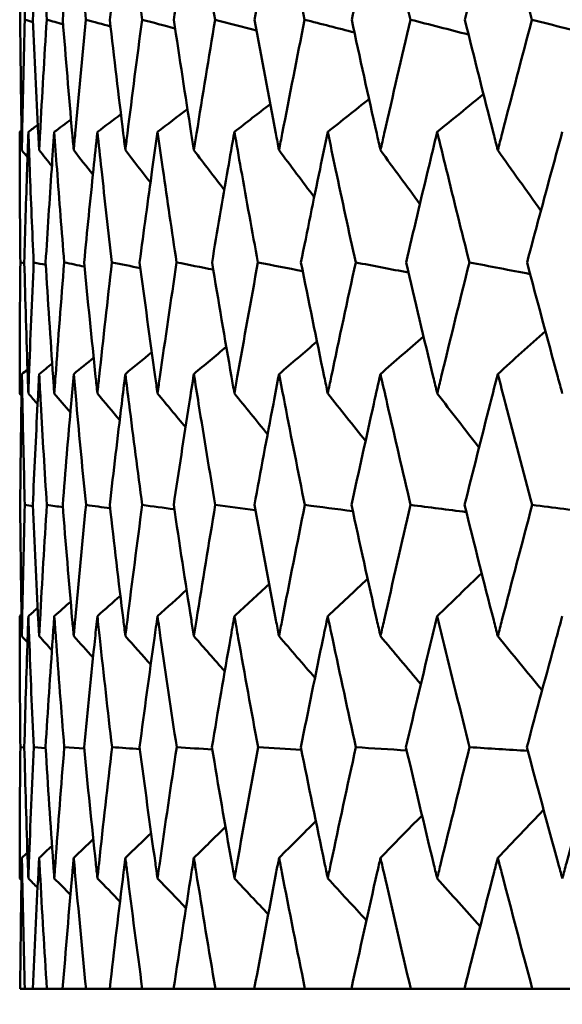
# Model space of a CAD drawing. Header units: millimetres. Extents: x 113 to 2969, y 62 to 2427.
# Tile 199 of 256: x 1571.69 to 1574.17, y 144.26 to 148.75. Entities that reach past the tile are written whole.
import ezdxf

# ---------------------------------------------------------------- set-up
doc = ezdxf.new("R2010")
doc.units = ezdxf.units.MM
doc.header["$LTSCALE"] = 12
doc.layers.add('Widoczne (ISO)', color=7, linetype='Continuous', lineweight=50)

msp = doc.modelspace()

# ---------------------------------------------------------------- linework, layer by layer
at = {"layer": 'Widoczne (ISO)'}
for p, q in [((1571.7155, 147.6403), (1571.6972, 147.6442)), ((1571.7542, 146.5323), (1571.7177, 146.5374)), ((1571.7153, 145.431), (1571.6972, 145.4323)), ((1571.8124, 145.4285), (1571.7581, 145.4323)), ((1571.9882, 145.4261), (1571.8976, 145.4323)), ((1571.6964, 144.3297), (1571.7178, 144.3297)), ((1571.7539, 144.3297), (1571.7178, 144.3297)), ((1571.7539, 144.3297), (1571.818, 144.3297)), ((1571.8901, 144.3297), (1571.818, 144.3297)), ((1571.8901, 144.3297), (1571.9967, 144.3297)), ((1572.1045, 144.3297), (1571.9967, 144.3297)), ((1572.1045, 144.3297), (1572.2532, 144.3297)), ((1572.3961, 144.3297), (1572.2532, 144.3297)), ((1572.3961, 144.3297), (1572.5863, 144.3297)), ((1572.764, 144.3297), (1572.5863, 144.3297)), ((1572.764, 144.3297), (1572.9949, 144.3297)), ((1573.2065, 144.3297), (1572.9949, 144.3297)), ((1573.2065, 144.3297), (1573.4772, 144.3297)), ((1573.722, 144.3297), (1573.4772, 144.3297)), ((1573.722, 144.3297), (1574.0315, 144.3297)), ((1574.3085, 144.3297), (1574.0315, 144.3297))]:
    msp.add_line(p, q, dxfattribs=at)
msp.add_circle((1591.6943, 112.3297), 50, dxfattribs=at)
for points, knots in [([(1571.7042, 149.3439), (1571.703, 149.2763), (1571.7019, 149.2086), (1571.699, 149.0112), (1571.6975, 148.8815), (1571.6964, 148.7518)], [0.03825175, 0.03825175, 0.03825175, 0.03825175, 0.06160817, 0.06160817, 0.10638617, 0.10638617, 0.10638617, 0.10638617]), ([(1571.7176, 148.7518), (1571.714, 148.8815), (1571.7109, 149.0112), (1571.7067, 149.2086), (1571.7054, 149.2763), (1571.7042, 149.3439)], [0.01681985, 0.01681985, 0.01681985, 0.01681985, 0.06159108, 0.06159108, 0.08495433, 0.08495433, 0.08495433, 0.08495433]), ([(1571.7831, 149.3439), (1571.7794, 149.2763), (1571.7759, 149.2086), (1571.766, 149.0112), (1571.7599, 148.8815), (1571.7542, 148.7518)], [0.03825175, 0.03825175, 0.03825175, 0.03825175, 0.06160817, 0.06160817, 0.10638617, 0.10638617, 0.10638617, 0.10638617]), ([(1571.8176, 148.7518), (1571.8094, 148.8815), (1571.8017, 149.0112), (1571.7904, 149.2086), (1571.7867, 149.2763), (1571.7831, 149.3439)], [0.01681985, 0.01681985, 0.01681985, 0.01681985, 0.06159108, 0.06159108, 0.08495433, 0.08495433, 0.08495433, 0.08495433]), ([(1571.9405, 149.3439), (1571.9345, 149.2763), (1571.9286, 149.2086), (1571.9117, 149.0112), (1571.9009, 148.8815), (1571.8906, 148.7518)], [0.03825175, 0.03825175, 0.03825175, 0.03825175, 0.06160817, 0.06160817, 0.10638617, 0.10638617, 0.10638617, 0.10638617]), ([(1571.9961, 148.7518), (1571.9833, 148.8815), (1571.9709, 149.0112), (1571.9527, 149.2086), (1571.9466, 149.2763), (1571.9405, 149.3439)], [0.01681985, 0.01681985, 0.01681985, 0.01681985, 0.06159108, 0.06159108, 0.08495433, 0.08495433, 0.08495433, 0.08495433]), ([(1572.176, 149.3439), (1572.1676, 149.2763), (1572.1593, 149.2086), (1572.1354, 149.0112), (1572.1201, 148.8815), (1572.1052, 148.7518)], [0.03825175, 0.03825175, 0.03825175, 0.03825175, 0.06160817, 0.06160817, 0.10638617, 0.10638617, 0.10638617, 0.10638617]), ([(1572.2523, 148.7518), (1572.235, 148.8815), (1572.218, 149.0112), (1572.1929, 149.2086), (1572.1844, 149.2763), (1572.176, 149.3439)], [0.01681985, 0.01681985, 0.01681985, 0.01681985, 0.06159108, 0.06159108, 0.08495433, 0.08495433, 0.08495433, 0.08495433]), ([(1572.4884, 149.3439), (1572.4777, 149.2763), (1572.467, 149.2086), (1572.4363, 149.0112), (1572.4165, 148.8815), (1572.3971, 148.7518)], [0.03825175, 0.03825175, 0.03825175, 0.03825175, 0.06160817, 0.06160817, 0.10638617, 0.10638617, 0.10638617, 0.10638617]), ([(1572.5852, 148.7518), (1572.5634, 148.8815), (1572.542, 149.0112), (1572.51, 149.2086), (1572.4992, 149.2763), (1572.4884, 149.3439)], [0.01681985, 0.01681985, 0.01681985, 0.01681985, 0.06159108, 0.06159108, 0.08495433, 0.08495433, 0.08495433, 0.08495433]), ([(1572.8767, 149.3439), (1572.8636, 149.2763), (1572.8507, 149.2086), (1572.8133, 149.0112), (1572.789, 148.8815), (1572.7652, 148.7518)], [0.03825175, 0.03825175, 0.03825175, 0.03825175, 0.06160817, 0.06160817, 0.10638617, 0.10638617, 0.10638617, 0.10638617]), ([(1572.9935, 148.7518), (1572.9674, 148.8815), (1572.9416, 149.0112), (1572.9029, 149.2086), (1572.8897, 149.2763), (1572.8767, 149.3439)], [0.01681985, 0.01681985, 0.01681985, 0.01681985, 0.06159108, 0.06159108, 0.08495433, 0.08495433, 0.08495433, 0.08495433]), ([(1573.3392, 149.3439), (1573.3239, 149.2763), (1573.3087, 149.2086), (1573.2647, 149.0112), (1573.2361, 148.8815), (1573.208, 148.7518)], [0.03825175, 0.03825175, 0.03825175, 0.03825175, 0.06160817, 0.06160817, 0.10638617, 0.10638617, 0.10638617, 0.10638617]), ([(1573.4757, 148.7518), (1573.4452, 148.8815), (1573.4151, 149.0112), (1573.3699, 149.2086), (1573.3545, 149.2763), (1573.3392, 149.3439)], [0.01681985, 0.01681985, 0.01681985, 0.01681985, 0.06159108, 0.06159108, 0.08495433, 0.08495433, 0.08495433, 0.08495433]), ([(1573.8742, 149.3439), (1573.8567, 149.2763), (1573.8393, 149.2086), (1573.7889, 149.0112), (1573.7561, 148.8815), (1573.7237, 148.7518)], [0.03825175, 0.03825175, 0.03825175, 0.03825175, 0.06160817, 0.06160817, 0.10638617, 0.10638617, 0.10638617, 0.10638617]), ([(1574.0297, 148.7518), (1573.9951, 148.8815), (1573.9608, 149.0112), (1573.9093, 149.2086), (1573.8917, 149.2763), (1573.8742, 149.3439)], [0.01681985, 0.01681985, 0.01681985, 0.01681985, 0.06159108, 0.06159108, 0.08495433, 0.08495433, 0.08495433, 0.08495433]), ([(1571.6964, 148.7518), (1571.6979, 148.5788), (1571.7, 148.4057), (1571.7033, 148.2071), (1571.7037, 148.1816), (1571.7042, 148.156)], [0.02053386, 0.02053386, 0.02053386, 0.02053386, 0.08016461, 0.08016461, 0.08898694, 0.08898694, 0.08898694, 0.08898694]), ([(1571.7042, 148.156), (1571.7046, 148.1815), (1571.7051, 148.207), (1571.7089, 148.4056), (1571.7129, 148.5787), (1571.7176, 148.7518)], [0.07138254, 0.07138254, 0.07138254, 0.07138254, 0.08018544, 0.08018544, 0.13983561, 0.13983561, 0.13983561, 0.13983561]), ([(1571.7542, 148.7518), (1571.7617, 148.5788), (1571.77, 148.4057), (1571.7804, 148.2071), (1571.7817, 148.1816), (1571.7831, 148.156)], [0.02053386, 0.02053386, 0.02053386, 0.02053386, 0.08016461, 0.08016461, 0.08898694, 0.08898694, 0.08898694, 0.08898694]), ([(1571.7831, 148.156), (1571.7844, 148.1815), (1571.7858, 148.207), (1571.7966, 148.4056), (1571.8068, 148.5787), (1571.8176, 148.7518)], [0.07138254, 0.07138254, 0.07138254, 0.07138254, 0.08018544, 0.08018544, 0.13983561, 0.13983561, 0.13983561, 0.13983561]), ([(1571.8906, 148.7518), (1571.9043, 148.5788), (1571.9187, 148.4057), (1571.936, 148.2071), (1571.9383, 148.1816), (1571.9405, 148.156)], [0.02053386, 0.02053386, 0.02053386, 0.02053386, 0.08016461, 0.08016461, 0.08898694, 0.08898694, 0.08898694, 0.08898694]), ([(1571.9405, 148.156), (1571.9428, 148.1815), (1571.9451, 148.207), (1571.9629, 148.4056), (1571.9791, 148.5787), (1571.9961, 148.7518)], [0.07138254, 0.07138254, 0.07138254, 0.07138254, 0.08018544, 0.08018544, 0.13983561, 0.13983561, 0.13983561, 0.13983561]), ([(1572.1052, 148.7518), (1572.125, 148.5788), (1572.1454, 148.4057), (1572.1697, 148.2071), (1572.1728, 148.1816), (1572.176, 148.156)], [0.02053386, 0.02053386, 0.02053386, 0.02053386, 0.08016461, 0.08016461, 0.08898694, 0.08898694, 0.08898694, 0.08898694]), ([(1572.176, 148.156), (1572.1791, 148.1815), (1572.1823, 148.207), (1572.207, 148.4056), (1572.2293, 148.5787), (1572.2523, 148.7518)], [0.07138254, 0.07138254, 0.07138254, 0.07138254, 0.08018544, 0.08018544, 0.13983561, 0.13983561, 0.13983561, 0.13983561]), ([(1572.3971, 148.7518), (1572.4229, 148.5788), (1572.4493, 148.4057), (1572.4804, 148.2071), (1572.4844, 148.1816), (1572.4884, 148.156)], [0.02053386, 0.02053386, 0.02053386, 0.02053386, 0.08016461, 0.08016461, 0.08898694, 0.08898694, 0.08898694, 0.08898694]), ([(1572.4884, 148.156), (1572.4925, 148.1815), (1572.4965, 148.207), (1572.5281, 148.4056), (1572.5563, 148.5787), (1572.5852, 148.7518)], [0.07138254, 0.07138254, 0.07138254, 0.07138254, 0.08018544, 0.08018544, 0.13983561, 0.13983561, 0.13983561, 0.13983561]), ([(1572.7652, 148.7518), (1572.7968, 148.5788), (1572.8291, 148.4057), (1572.8669, 148.2071), (1572.8718, 148.1816), (1572.8767, 148.156)], [0.02053386, 0.02053386, 0.02053386, 0.02053386, 0.08016461, 0.08016461, 0.08898694, 0.08898694, 0.08898694, 0.08898694]), ([(1572.8767, 148.156), (1572.8816, 148.1815), (1572.8865, 148.207), (1572.9248, 148.4056), (1572.9588, 148.5787), (1572.9935, 148.7518)], [0.07138254, 0.07138254, 0.07138254, 0.07138254, 0.08018544, 0.08018544, 0.13983561, 0.13983561, 0.13983561, 0.13983561]), ([(1573.208, 148.7518), (1573.2453, 148.5788), (1573.2833, 148.4057), (1573.3277, 148.2071), (1573.3335, 148.1816), (1573.3392, 148.156)], [0.02053386, 0.02053386, 0.02053386, 0.02053386, 0.08016461, 0.08016461, 0.08898694, 0.08898694, 0.08898694, 0.08898694]), ([(1573.3392, 148.156), (1573.345, 148.1815), (1573.3507, 148.207), (1573.3956, 148.4056), (1573.4353, 148.5787), (1573.4757, 148.7518)], [0.07138254, 0.07138254, 0.07138254, 0.07138254, 0.08018544, 0.08018544, 0.13983561, 0.13983561, 0.13983561, 0.13983561]), ([(1573.7237, 148.7518), (1573.7667, 148.5788), (1573.8103, 148.4057), (1573.861, 148.2071), (1573.8676, 148.1816), (1573.8742, 148.156)], [0.02053386, 0.02053386, 0.02053386, 0.02053386, 0.08016461, 0.08016461, 0.08898694, 0.08898694, 0.08898694, 0.08898694]), ([(1573.8742, 148.156), (1573.8807, 148.1815), (1573.8873, 148.207), (1573.9385, 148.4056), (1573.9838, 148.5787), (1574.0297, 148.7518)], [0.07138254, 0.07138254, 0.07138254, 0.07138254, 0.08018544, 0.08018544, 0.13983561, 0.13983561, 0.13983561, 0.13983561]), ([(1571.6972, 147.6442), (1571.6958, 147.7862), (1571.6949, 147.9282), (1571.6944, 148.1267), (1571.6943, 148.1832), (1571.6943, 148.2397)], [0.01259731, 0.01259731, 0.01259731, 0.01259731, 0.06159863, 0.06159863, 0.08110666, 0.08110666, 0.08110666, 0.08110666]), ([(1571.7338, 148.2397), (1571.7318, 148.1832), (1571.7298, 148.1267), (1571.7233, 147.9282), (1571.7191, 147.7862), (1571.7154, 147.6442)], [0.04208868, 0.04208868, 0.04208868, 0.04208868, 0.06158988, 0.06158988, 0.11059803, 0.11059803, 0.11059803, 0.11059803]), ([(1571.7579, 147.6442), (1571.7515, 147.7862), (1571.7455, 147.9282), (1571.7379, 148.1267), (1571.7358, 148.1832), (1571.7338, 148.2397)], [0.01259731, 0.01259731, 0.01259731, 0.01259731, 0.06159863, 0.06159863, 0.08110666, 0.08110666, 0.08110666, 0.08110666]), ([(1571.852, 148.2397), (1571.848, 148.1832), (1571.844, 148.1267), (1571.8304, 147.9282), (1571.8212, 147.7862), (1571.8124, 147.6442)], [0.04208868, 0.04208868, 0.04208868, 0.04208868, 0.06158988, 0.06158988, 0.11059803, 0.11059803, 0.11059803, 0.11059803]), ([(1571.8973, 147.6442), (1571.8858, 147.7862), (1571.8748, 147.9282), (1571.8602, 148.1267), (1571.856, 148.1832), (1571.852, 148.2397)], [0.01259731, 0.01259731, 0.01259731, 0.01259731, 0.06159863, 0.06159863, 0.08110666, 0.08110666, 0.08110666, 0.08110666]), ([(1572.0486, 148.2397), (1572.0425, 148.1832), (1572.0366, 148.1267), (1572.016, 147.9282), (1572.0017, 147.7862), (1571.9879, 147.6442)], [0.04208868, 0.04208868, 0.04208868, 0.04208868, 0.06158988, 0.06158988, 0.11059803, 0.11059803, 0.11059803, 0.11059803]), ([(1572.1148, 147.6442), (1572.0984, 147.7862), (1572.0824, 147.9282), (1572.0607, 148.1267), (1572.0546, 148.1832), (1572.0486, 148.2397)], [0.01259731, 0.01259731, 0.01259731, 0.01259731, 0.06159863, 0.06159863, 0.08110666, 0.08110666, 0.08110666, 0.08110666]), ([(1572.3226, 148.2397), (1572.3147, 148.1832), (1572.3067, 148.1267), (1572.2792, 147.9282), (1572.26, 147.7862), (1572.2412, 147.6442)], [0.04208868, 0.04208868, 0.04208868, 0.04208868, 0.06158988, 0.06158988, 0.11059803, 0.11059803, 0.11059803, 0.11059803]), ([(1572.4097, 147.6442), (1572.3882, 147.7862), (1572.3673, 147.9282), (1572.3387, 148.1267), (1572.3306, 148.1832), (1572.3226, 148.2397)], [0.01259731, 0.01259731, 0.01259731, 0.01259731, 0.06159863, 0.06159863, 0.08110666, 0.08110666, 0.08110666, 0.08110666]), ([(1572.6732, 148.2397), (1572.6632, 148.1832), (1572.6534, 148.1267), (1572.619, 147.9282), (1572.5949, 147.7862), (1572.5712, 147.6442)], [0.04208868, 0.04208868, 0.04208868, 0.04208868, 0.06158988, 0.06158988, 0.11059803, 0.11059803, 0.11059803, 0.11059803]), ([(1572.7806, 147.6442), (1572.7543, 147.7862), (1572.7285, 147.9282), (1572.6931, 148.1267), (1572.6831, 148.1832), (1572.6732, 148.2397)], [0.01259731, 0.01259731, 0.01259731, 0.01259731, 0.06159863, 0.06159863, 0.08110666, 0.08110666, 0.08110666, 0.08110666]), ([(1573.0988, 148.2397), (1573.0869, 148.1832), (1573.0752, 148.1267), (1573.0341, 147.9282), (1573.0052, 147.7862), (1572.9768, 147.6442)], [0.04208868, 0.04208868, 0.04208868, 0.04208868, 0.06158988, 0.06158988, 0.11059803, 0.11059803, 0.11059803, 0.11059803]), ([(1573.2261, 147.6442), (1573.1951, 147.7862), (1573.1646, 147.9282), (1573.1225, 148.1267), (1573.1106, 148.1832), (1573.0988, 148.2397)], [0.01259731, 0.01259731, 0.01259731, 0.01259731, 0.06159863, 0.06159863, 0.08110666, 0.08110666, 0.08110666, 0.08110666]), ([(1573.5978, 148.2397), (1573.5841, 148.1832), (1573.5705, 148.1267), (1573.5229, 147.9282), (1573.4893, 147.7862), (1573.4562, 147.6442)], [0.04208868, 0.04208868, 0.04208868, 0.04208868, 0.06158988, 0.06158988, 0.11059803, 0.11059803, 0.11059803, 0.11059803]), ([(1573.7446, 147.6442), (1573.709, 147.7862), (1573.6738, 147.9282), (1573.6252, 148.1267), (1573.6115, 148.1832), (1573.5978, 148.2397)], [0.01259731, 0.01259731, 0.01259731, 0.01259731, 0.06159863, 0.06159863, 0.08110666, 0.08110666, 0.08110666, 0.08110666]), ([(1574.1682, 148.2397), (1574.1527, 148.1832), (1574.1373, 148.1267), (1574.0834, 147.9282), (1574.0452, 147.7862), (1574.0075, 147.6442)], [0.04208868, 0.04208868, 0.04208868, 0.04208868, 0.06158988, 0.06158988, 0.11059803, 0.11059803, 0.11059803, 0.11059803]), ([(1571.6943, 147.0462), (1571.6943, 147.0715), (1571.6943, 147.0968), (1571.6946, 147.2961), (1571.6955, 147.4702), (1571.6972, 147.6442)], [0.06686277, 0.06686277, 0.06686277, 0.06686277, 0.07557848, 0.07557848, 0.13558897, 0.13558897, 0.13558897, 0.13558897]), ([(1571.7154, 147.6442), (1571.7199, 147.4702), (1571.7251, 147.2962), (1571.732, 147.0969), (1571.7329, 147.0715), (1571.7338, 147.0462)], [0.01556037, 0.01556037, 0.01556037, 0.01556037, 0.07555527, 0.07555527, 0.08428623, 0.08428623, 0.08428623, 0.08428623]), ([(1571.7338, 147.0462), (1571.7347, 147.0715), (1571.7356, 147.0968), (1571.7429, 147.2961), (1571.7501, 147.4702), (1571.7579, 147.6442)], [0.06686277, 0.06686277, 0.06686277, 0.06686277, 0.07557848, 0.07557848, 0.13558897, 0.13558897, 0.13558897, 0.13558897]), ([(1571.8124, 147.6442), (1571.8231, 147.4702), (1571.8345, 147.2962), (1571.8484, 147.0969), (1571.8502, 147.0715), (1571.852, 147.0462)], [0.01556037, 0.01556037, 0.01556037, 0.01556037, 0.07555527, 0.07555527, 0.08428623, 0.08428623, 0.08428623, 0.08428623]), ([(1571.852, 147.0462), (1571.8538, 147.0715), (1571.8556, 147.0968), (1571.87, 147.2961), (1571.8833, 147.4702), (1571.8973, 147.6442)], [0.06686277, 0.06686277, 0.06686277, 0.06686277, 0.07557848, 0.07557848, 0.13558897, 0.13558897, 0.13558897, 0.13558897]), ([(1571.9879, 147.6442), (1572.0047, 147.4702), (1572.0223, 147.2962), (1572.0432, 147.0969), (1572.0459, 147.0715), (1572.0486, 147.0462)], [0.01556037, 0.01556037, 0.01556037, 0.01556037, 0.07555527, 0.07555527, 0.08428623, 0.08428623, 0.08428623, 0.08428623]), ([(1572.0486, 147.0462), (1572.0512, 147.0715), (1572.0539, 147.0968), (1572.0753, 147.2961), (1572.0947, 147.4702), (1572.1148, 147.6442)], [0.06686277, 0.06686277, 0.06686277, 0.06686277, 0.07557848, 0.07557848, 0.13558897, 0.13558897, 0.13558897, 0.13558897]), ([(1572.2412, 147.6442), (1572.2641, 147.4702), (1572.2877, 147.2962), (1572.3155, 147.0969), (1572.3191, 147.0715), (1572.3226, 147.0462)], [0.01556037, 0.01556037, 0.01556037, 0.01556037, 0.07555527, 0.07555527, 0.08428623, 0.08428623, 0.08428623, 0.08428623]), ([(1572.3226, 147.0462), (1572.3262, 147.0715), (1572.3298, 147.0968), (1572.3581, 147.2961), (1572.3835, 147.4702), (1572.4097, 147.6442)], [0.06686277, 0.06686277, 0.06686277, 0.06686277, 0.07557848, 0.07557848, 0.13558897, 0.13558897, 0.13558897, 0.13558897]), ([(1572.5712, 147.6442), (1572.6001, 147.4702), (1572.6297, 147.2962), (1572.6643, 147.0969), (1572.6687, 147.0715), (1572.6732, 147.0462)], [0.01556037, 0.01556037, 0.01556037, 0.01556037, 0.07555527, 0.07555527, 0.08428623, 0.08428623, 0.08428623, 0.08428623]), ([(1572.6732, 147.0462), (1572.6776, 147.0715), (1572.682, 147.0968), (1572.7172, 147.2961), (1572.7485, 147.4702), (1572.7806, 147.6442)], [0.06686277, 0.06686277, 0.06686277, 0.06686277, 0.07557848, 0.07557848, 0.13558897, 0.13558897, 0.13558897, 0.13558897]), ([(1572.9768, 147.6442), (1573.0115, 147.4702), (1573.0469, 147.2962), (1573.0882, 147.0969), (1573.0935, 147.0715), (1573.0988, 147.0462)], [0.01556037, 0.01556037, 0.01556037, 0.01556037, 0.07555527, 0.07555527, 0.08428623, 0.08428623, 0.08428623, 0.08428623]), ([(1573.0988, 147.0462), (1573.1041, 147.0715), (1573.1093, 147.0968), (1573.1511, 147.2961), (1573.1883, 147.4702), (1573.2261, 147.6442)], [0.06686277, 0.06686277, 0.06686277, 0.06686277, 0.07557848, 0.07557848, 0.13558897, 0.13558897, 0.13558897, 0.13558897]), ([(1573.4562, 147.6442), (1573.4966, 147.4702), (1573.5377, 147.2962), (1573.5856, 147.0969), (1573.5917, 147.0715), (1573.5978, 147.0462)], [0.01556037, 0.01556037, 0.01556037, 0.01556037, 0.07555527, 0.07555527, 0.08428623, 0.08428623, 0.08428623, 0.08428623]), ([(1573.5978, 147.0462), (1573.6039, 147.0715), (1573.61, 147.0968), (1573.6583, 147.2961), (1573.7011, 147.4702), (1573.7446, 147.6442)], [0.06686277, 0.06686277, 0.06686277, 0.06686277, 0.07557848, 0.07557848, 0.13558897, 0.13558897, 0.13558897, 0.13558897]), ([(1574.0075, 147.6442), (1574.0535, 147.4702), (1574.1002, 147.2962), (1574.1544, 147.0969), (1574.1613, 147.0715), (1574.1682, 147.0462)], [0.01556037, 0.01556037, 0.01556037, 0.01556037, 0.07555527, 0.07555527, 0.08428623, 0.08428623, 0.08428623, 0.08428623]), ([(1571.7042, 147.135), (1571.7034, 147.0899), (1571.7026, 147.0448), (1571.6995, 146.8456), (1571.6977, 146.6915), (1571.6964, 146.5374)], [0.04598621, 0.04598621, 0.04598621, 0.04598621, 0.06155279, 0.06155279, 0.11473062, 0.11473062, 0.11473062, 0.11473062]), ([(1571.7177, 146.5374), (1571.7135, 146.6915), (1571.7098, 146.8456), (1571.7058, 147.0447), (1571.705, 147.0899), (1571.7042, 147.135)], [0.00838421, 0.00838421, 0.00838421, 0.00838421, 0.06155515, 0.06155515, 0.07712864, 0.07712864, 0.07712864, 0.07712864]), ([(1571.7831, 147.135), (1571.7807, 147.0899), (1571.7783, 147.0448), (1571.7681, 146.8456), (1571.7607, 146.6915), (1571.754, 146.5374)], [0.04598621, 0.04598621, 0.04598621, 0.04598621, 0.06155279, 0.06155279, 0.11473062, 0.11473062, 0.11473062, 0.11473062]), ([(1571.8179, 146.5374), (1571.8082, 146.6915), (1571.799, 146.8456), (1571.7879, 147.0447), (1571.7855, 147.0899), (1571.7831, 147.135)], [0.00838421, 0.00838421, 0.00838421, 0.00838421, 0.06155515, 0.06155515, 0.07712864, 0.07712864, 0.07712864, 0.07712864]), ([(1571.9405, 147.135), (1571.9365, 147.0899), (1571.9326, 147.0448), (1571.9153, 146.8456), (1571.9025, 146.6915), (1571.8902, 146.5374)], [0.04598621, 0.04598621, 0.04598621, 0.04598621, 0.06155279, 0.06155279, 0.11473062, 0.11473062, 0.11473062, 0.11473062]), ([(1571.9966, 146.5374), (1571.9814, 146.6915), (1571.9668, 146.8456), (1571.9486, 147.0447), (1571.9446, 147.0899), (1571.9405, 147.135)], [0.00838421, 0.00838421, 0.00838421, 0.00838421, 0.06155515, 0.06155515, 0.07712864, 0.07712864, 0.07712864, 0.07712864]), ([(1572.176, 147.135), (1572.1704, 147.0899), (1572.1648, 147.0448), (1572.1405, 146.8456), (1572.1223, 146.6915), (1572.1047, 146.5374)], [0.04598621, 0.04598621, 0.04598621, 0.04598621, 0.06155279, 0.06155279, 0.11473062, 0.11473062, 0.11473062, 0.11473062]), ([(1572.2529, 146.5374), (1572.2324, 146.6915), (1572.2124, 146.8456), (1572.1872, 147.0447), (1572.1816, 147.0899), (1572.176, 147.135)], [0.00838421, 0.00838421, 0.00838421, 0.00838421, 0.06155515, 0.06155515, 0.07712864, 0.07712864, 0.07712864, 0.07712864]), ([(1572.4884, 147.135), (1572.4813, 147.0899), (1572.4742, 147.0448), (1572.443, 146.8456), (1572.4194, 146.6915), (1572.3964, 146.5374)], [0.04598621, 0.04598621, 0.04598621, 0.04598621, 0.06155279, 0.06155279, 0.11473062, 0.11473062, 0.11473062, 0.11473062]), ([(1572.586, 146.5374), (1572.5602, 146.6915), (1572.5348, 146.8456), (1572.5028, 147.0447), (1572.4956, 147.0899), (1572.4884, 147.135)], [0.00838421, 0.00838421, 0.00838421, 0.00838421, 0.06155515, 0.06155515, 0.07712864, 0.07712864, 0.07712864, 0.07712864]), ([(1572.8767, 147.135), (1572.868, 147.0899), (1572.8594, 147.0448), (1572.8214, 146.8456), (1572.7926, 146.6915), (1572.7643, 146.5374)], [0.04598621, 0.04598621, 0.04598621, 0.04598621, 0.06155279, 0.06155279, 0.11473062, 0.11473062, 0.11473062, 0.11473062]), ([(1572.9945, 146.5374), (1572.9635, 146.6915), (1572.9329, 146.8456), (1572.8941, 147.0447), (1572.8854, 147.0899), (1572.8767, 147.135)], [0.00838421, 0.00838421, 0.00838421, 0.00838421, 0.06155515, 0.06155515, 0.07712864, 0.07712864, 0.07712864, 0.07712864]), ([(1573.3392, 147.135), (1573.329, 147.0899), (1573.3189, 147.0448), (1573.2743, 146.8456), (1573.2403, 146.6915), (1573.2069, 146.5374)], [0.04598621, 0.04598621, 0.04598621, 0.04598621, 0.06155279, 0.06155279, 0.11473062, 0.11473062, 0.11473062, 0.11473062]), ([(1573.4768, 146.5374), (1573.4407, 146.6915), (1573.405, 146.8456), (1573.3596, 147.0447), (1573.3494, 147.0899), (1573.3392, 147.135)], [0.00838421, 0.00838421, 0.00838421, 0.00838421, 0.06155515, 0.06155515, 0.07712864, 0.07712864, 0.07712864, 0.07712864]), ([(1573.8742, 147.135), (1573.8625, 147.0899), (1573.8509, 147.0448), (1573.7999, 146.8456), (1573.7609, 146.6915), (1573.7225, 146.5374)], [0.04598621, 0.04598621, 0.04598621, 0.04598621, 0.06155279, 0.06155279, 0.11473062, 0.11473062, 0.11473062, 0.11473062]), ([(1574.031, 146.5374), (1573.9899, 146.6915), (1573.9493, 146.8456), (1573.8975, 147.0447), (1573.8858, 147.0899), (1573.8742, 147.135)], [0.00838421, 0.00838421, 0.00838421, 0.00838421, 0.06155515, 0.06155515, 0.07712864, 0.07712864, 0.07712864, 0.07712864]), ([(1571.6964, 146.5374), (1571.6978, 146.3623), (1571.7, 146.1872), (1571.7033, 145.9876), (1571.7037, 145.9631), (1571.7042, 145.9386)], [0.01044349, 0.01044349, 0.01044349, 0.01044349, 0.07085106, 0.07085106, 0.07930241, 0.07930241, 0.07930241, 0.07930241]), ([(1571.7042, 145.9386), (1571.7046, 145.963), (1571.7051, 145.9875), (1571.7089, 146.1871), (1571.7129, 146.3623), (1571.7177, 146.5374)], [0.06241522, 0.06241522, 0.06241522, 0.06241522, 0.0708546, 0.0708546, 0.13127416, 0.13127416, 0.13127416, 0.13127416]), ([(1571.754, 146.5374), (1571.7616, 146.3623), (1571.77, 146.1872), (1571.7805, 145.9876), (1571.7818, 145.9631), (1571.7831, 145.9386)], [0.01044349, 0.01044349, 0.01044349, 0.01044349, 0.07085106, 0.07085106, 0.07930241, 0.07930241, 0.07930241, 0.07930241]), ([(1571.7831, 145.9386), (1571.7844, 145.963), (1571.7857, 145.9875), (1571.7966, 146.1871), (1571.8069, 146.3623), (1571.8179, 146.5374)], [0.06241522, 0.06241522, 0.06241522, 0.06241522, 0.0708546, 0.0708546, 0.13127416, 0.13127416, 0.13127416, 0.13127416]), ([(1571.8902, 146.5374), (1571.9041, 146.3623), (1571.9187, 146.1872), (1571.9362, 145.9876), (1571.9384, 145.9631), (1571.9405, 145.9386)], [0.01044349, 0.01044349, 0.01044349, 0.01044349, 0.07085106, 0.07085106, 0.07930241, 0.07930241, 0.07930241, 0.07930241]), ([(1571.9405, 145.9386), (1571.9427, 145.963), (1571.9449, 145.9875), (1571.9629, 146.1871), (1571.9794, 146.3623), (1571.9966, 146.5374)], [0.06241522, 0.06241522, 0.06241522, 0.06241522, 0.0708546, 0.0708546, 0.13127416, 0.13127416, 0.13127416, 0.13127416]), ([(1572.1047, 146.5374), (1572.1247, 146.3623), (1572.1454, 146.1872), (1572.1699, 145.9876), (1572.1729, 145.9631), (1572.176, 145.9386)], [0.01044349, 0.01044349, 0.01044349, 0.01044349, 0.07085106, 0.07085106, 0.07930241, 0.07930241, 0.07930241, 0.07930241]), ([(1572.176, 145.9386), (1572.179, 145.963), (1572.182, 145.9875), (1572.207, 146.1871), (1572.2296, 146.3623), (1572.2529, 146.5374)], [0.06241522, 0.06241522, 0.06241522, 0.06241522, 0.0708546, 0.0708546, 0.13127416, 0.13127416, 0.13127416, 0.13127416]), ([(1572.3964, 146.5374), (1572.4225, 146.3623), (1572.4493, 146.1872), (1572.4807, 145.9876), (1572.4846, 145.9631), (1572.4884, 145.9386)], [0.01044349, 0.01044349, 0.01044349, 0.01044349, 0.07085106, 0.07085106, 0.07930241, 0.07930241, 0.07930241, 0.07930241]), ([(1572.4884, 145.9386), (1572.4923, 145.963), (1572.4962, 145.9875), (1572.528, 146.1871), (1572.5567, 146.3623), (1572.586, 146.5374)], [0.06241522, 0.06241522, 0.06241522, 0.06241522, 0.0708546, 0.0708546, 0.13127416, 0.13127416, 0.13127416, 0.13127416]), ([(1572.7643, 146.5374), (1572.7963, 146.3623), (1572.8291, 146.1872), (1572.8673, 145.9876), (1572.872, 145.9631), (1572.8767, 145.9386)], [0.01044349, 0.01044349, 0.01044349, 0.01044349, 0.07085106, 0.07085106, 0.07930241, 0.07930241, 0.07930241, 0.07930241]), ([(1572.8767, 145.9386), (1572.8814, 145.963), (1572.8861, 145.9875), (1572.9247, 146.1871), (1572.9593, 146.3623), (1572.9945, 146.5374)], [0.06241522, 0.06241522, 0.06241522, 0.06241522, 0.0708546, 0.0708546, 0.13127416, 0.13127416, 0.13127416, 0.13127416]), ([(1573.2069, 146.5374), (1573.2448, 146.3623), (1573.2834, 146.1872), (1573.3282, 145.9876), (1573.3337, 145.9631), (1573.3392, 145.9386)], [0.01044349, 0.01044349, 0.01044349, 0.01044349, 0.07085106, 0.07085106, 0.07930241, 0.07930241, 0.07930241, 0.07930241]), ([(1573.3392, 145.9386), (1573.3447, 145.963), (1573.3503, 145.9875), (1573.3955, 146.1871), (1573.4358, 146.3623), (1573.4768, 146.5374)], [0.06241522, 0.06241522, 0.06241522, 0.06241522, 0.0708546, 0.0708546, 0.13127416, 0.13127416, 0.13127416, 0.13127416]), ([(1573.7225, 146.5374), (1573.766, 146.3623), (1573.8103, 146.1872), (1573.8616, 145.9876), (1573.8679, 145.9631), (1573.8742, 145.9386)], [0.01044349, 0.01044349, 0.01044349, 0.01044349, 0.07085106, 0.07085106, 0.07930241, 0.07930241, 0.07930241, 0.07930241]), ([(1573.8742, 145.9386), (1573.8805, 145.963), (1573.8868, 145.9875), (1573.9385, 146.1871), (1573.9844, 146.3623), (1574.031, 146.5374)], [0.06241522, 0.06241522, 0.06241522, 0.06241522, 0.0708546, 0.0708546, 0.13127416, 0.13127416, 0.13127416, 0.13127416]), ([(1571.6972, 145.4323), (1571.6956, 145.5982), (1571.6947, 145.7642), (1571.6943, 145.9636), (1571.6943, 145.9971), (1571.6943, 146.0305)], [0.00418374, 0.00418374, 0.00418374, 0.00418374, 0.06147247, 0.06147247, 0.07302352, 0.07302352, 0.07302352, 0.07302352]), ([(1571.7338, 146.0305), (1571.7326, 145.9971), (1571.7314, 145.9636), (1571.7246, 145.7642), (1571.7196, 145.5982), (1571.7153, 145.4323)], [0.04993807, 0.04993807, 0.04993807, 0.04993807, 0.0614821, 0.0614821, 0.11877783, 0.11877783, 0.11877783, 0.11877783]), ([(1571.7581, 145.4323), (1571.7505, 145.5982), (1571.7436, 145.7642), (1571.7362, 145.9636), (1571.735, 145.9971), (1571.7338, 146.0305)], [0.00418374, 0.00418374, 0.00418374, 0.00418374, 0.06147247, 0.06147247, 0.07302352, 0.07302352, 0.07302352, 0.07302352]), ([(1571.852, 146.0305), (1571.8496, 145.9971), (1571.8473, 145.9636), (1571.8334, 145.7642), (1571.8225, 145.5982), (1571.8122, 145.4323)], [0.04993807, 0.04993807, 0.04993807, 0.04993807, 0.0614821, 0.0614821, 0.11877783, 0.11877783, 0.11877783, 0.11877783]), ([(1571.8976, 145.4323), (1571.8841, 145.5982), (1571.8714, 145.7642), (1571.8568, 145.9636), (1571.8544, 145.9971), (1571.852, 146.0305)], [0.00418374, 0.00418374, 0.00418374, 0.00418374, 0.06147247, 0.06147247, 0.07302352, 0.07302352, 0.07302352, 0.07302352]), ([(1572.0486, 146.0305), (1572.045, 145.9971), (1572.0415, 145.9636), (1572.0205, 145.7642), (1572.0037, 145.5982), (1571.9876, 145.4323)], [0.04993807, 0.04993807, 0.04993807, 0.04993807, 0.0614821, 0.0614821, 0.11877783, 0.11877783, 0.11877783, 0.11877783]), ([(1572.1152, 145.4323), (1572.0959, 145.5982), (1572.0773, 145.7642), (1572.0557, 145.9636), (1572.0521, 145.9971), (1572.0486, 146.0305)], [0.00418374, 0.00418374, 0.00418374, 0.00418374, 0.06147247, 0.06147247, 0.07302352, 0.07302352, 0.07302352, 0.07302352]), ([(1572.3226, 146.0305), (1572.3179, 145.9971), (1572.3132, 145.9636), (1572.2853, 145.7642), (1572.2627, 145.5982), (1572.2408, 145.4323)], [0.04993807, 0.04993807, 0.04993807, 0.04993807, 0.0614821, 0.0614821, 0.11877783, 0.11877783, 0.11877783, 0.11877783]), ([(1572.4102, 145.4323), (1572.3851, 145.5982), (1572.3607, 145.7642), (1572.3321, 145.9636), (1572.3274, 145.9971), (1572.3226, 146.0305)], [0.00418374, 0.00418374, 0.00418374, 0.00418374, 0.06147247, 0.06147247, 0.07302352, 0.07302352, 0.07302352, 0.07302352]), ([(1572.6732, 146.0305), (1572.6673, 145.9971), (1572.6614, 145.9636), (1572.6267, 145.7642), (1572.5984, 145.5982), (1572.5707, 145.4323)], [0.04993807, 0.04993807, 0.04993807, 0.04993807, 0.0614821, 0.0614821, 0.11877783, 0.11877783, 0.11877783, 0.11877783]), ([(1572.7812, 145.4323), (1572.7504, 145.5982), (1572.7204, 145.7642), (1572.685, 145.9636), (1572.6791, 145.9971), (1572.6732, 146.0305)], [0.00418374, 0.00418374, 0.00418374, 0.00418374, 0.06147247, 0.06147247, 0.07302352, 0.07302352, 0.07302352, 0.07302352]), ([(1573.0988, 146.0305), (1573.0918, 145.9971), (1573.0848, 145.9636), (1573.0433, 145.7642), (1573.0094, 145.5982), (1572.9761, 145.4323)], [0.04993807, 0.04993807, 0.04993807, 0.04993807, 0.0614821, 0.0614821, 0.11877783, 0.11877783, 0.11877783, 0.11877783]), ([(1573.2269, 145.4323), (1573.1906, 145.5982), (1573.1549, 145.7642), (1573.1128, 145.9636), (1573.1058, 145.9971), (1573.0988, 146.0305)], [0.00418374, 0.00418374, 0.00418374, 0.00418374, 0.06147247, 0.06147247, 0.07302352, 0.07302352, 0.07302352, 0.07302352]), ([(1573.5978, 146.0305), (1573.5897, 145.9971), (1573.5816, 145.9636), (1573.5335, 145.7642), (1573.4942, 145.5982), (1573.4554, 145.4323)], [0.04993807, 0.04993807, 0.04993807, 0.04993807, 0.0614821, 0.0614821, 0.11877783, 0.11877783, 0.11877783, 0.11877783]), ([(1573.7454, 145.4323), (1573.7037, 145.5982), (1573.6626, 145.7642), (1573.614, 145.9636), (1573.6059, 145.9971), (1573.5978, 146.0305)], [0.00418374, 0.00418374, 0.00418374, 0.00418374, 0.06147247, 0.06147247, 0.07302352, 0.07302352, 0.07302352, 0.07302352]), ([(1574.1682, 146.0305), (1574.159, 145.9971), (1574.1499, 145.9636), (1574.0955, 145.7642), (1574.0508, 145.5982), (1574.0066, 145.4323)], [0.04993807, 0.04993807, 0.04993807, 0.04993807, 0.0614821, 0.0614821, 0.11877783, 0.11877783, 0.11877783, 0.11877783]), ([(1571.6943, 144.8339), (1571.6943, 144.8571), (1571.6943, 144.8803), (1571.6945, 145.0797), (1571.6955, 145.256), (1571.6972, 145.4323)], [0.05804162, 0.05804162, 0.05804162, 0.05804162, 0.06605559, 0.06605559, 0.12689392, 0.12689392, 0.12689392, 0.12689392]), ([(1571.7153, 145.4323), (1571.7199, 145.256), (1571.7252, 145.0798), (1571.7321, 144.8804), (1571.7329, 144.8571), (1571.7338, 144.8339)], [0.00523804, 0.00523804, 0.00523804, 0.00523804, 0.06606705, 0.06606705, 0.07409033, 0.07409033, 0.07409033, 0.07409033]), ([(1571.7338, 144.8339), (1571.7346, 144.8571), (1571.7354, 144.8803), (1571.7428, 145.0797), (1571.7501, 145.256), (1571.7581, 145.4323)], [0.05804162, 0.05804162, 0.05804162, 0.05804162, 0.06605559, 0.06605559, 0.12689392, 0.12689392, 0.12689392, 0.12689392]), ([(1571.8122, 145.4323), (1571.8231, 145.256), (1571.8347, 145.0798), (1571.8487, 144.8804), (1571.8504, 144.8571), (1571.852, 144.8339)], [0.00523804, 0.00523804, 0.00523804, 0.00523804, 0.06606705, 0.06606705, 0.07409033, 0.07409033, 0.07409033, 0.07409033]), ([(1571.852, 144.8339), (1571.8537, 144.8571), (1571.8553, 144.8803), (1571.8698, 145.0797), (1571.8833, 145.256), (1571.8976, 145.4323)], [0.05804162, 0.05804162, 0.05804162, 0.05804162, 0.06605559, 0.06605559, 0.12689392, 0.12689392, 0.12689392, 0.12689392]), ([(1571.9876, 145.4323), (1572.0047, 145.256), (1572.0226, 145.0798), (1572.0436, 144.8804), (1572.0461, 144.8571), (1572.0486, 144.8339)], [0.00523804, 0.00523804, 0.00523804, 0.00523804, 0.06606705, 0.06606705, 0.07409033, 0.07409033, 0.07409033, 0.07409033]), ([(1572.0486, 144.8339), (1572.051, 144.8571), (1572.0535, 144.8803), (1572.075, 145.0797), (1572.0948, 145.256), (1572.1152, 145.4323)], [0.05804162, 0.05804162, 0.05804162, 0.05804162, 0.06605559, 0.06605559, 0.12689392, 0.12689392, 0.12689392, 0.12689392]), ([(1572.2408, 145.4323), (1572.264, 145.256), (1572.288, 145.0798), (1572.3161, 144.8804), (1572.3194, 144.8571), (1572.3226, 144.8339)], [0.00523804, 0.00523804, 0.00523804, 0.00523804, 0.06606705, 0.06606705, 0.07409033, 0.07409033, 0.07409033, 0.07409033]), ([(1572.3226, 144.8339), (1572.3259, 144.8571), (1572.3292, 144.8803), (1572.3577, 145.0797), (1572.3836, 145.256), (1572.4102, 145.4323)], [0.05804162, 0.05804162, 0.05804162, 0.05804162, 0.06605559, 0.06605559, 0.12689392, 0.12689392, 0.12689392, 0.12689392]), ([(1572.5707, 145.4323), (1572.6, 145.256), (1572.6301, 145.0798), (1572.665, 144.8804), (1572.6691, 144.8571), (1572.6732, 144.8339)], [0.00523804, 0.00523804, 0.00523804, 0.00523804, 0.06606705, 0.06606705, 0.07409033, 0.07409033, 0.07409033, 0.07409033]), ([(1572.6732, 144.8339), (1572.6773, 144.8571), (1572.6814, 144.8803), (1572.7167, 145.0797), (1572.7486, 145.256), (1572.7812, 145.4323)], [0.05804162, 0.05804162, 0.05804162, 0.05804162, 0.06605559, 0.06605559, 0.12689392, 0.12689392, 0.12689392, 0.12689392]), ([(1572.9761, 145.4323), (1573.0114, 145.256), (1573.0474, 145.0798), (1573.089, 144.8804), (1573.0939, 144.8571), (1573.0988, 144.8339)], [0.00523804, 0.00523804, 0.00523804, 0.00523804, 0.06606705, 0.06606705, 0.07409033, 0.07409033, 0.07409033, 0.07409033]), ([(1573.0988, 144.8339), (1573.1036, 144.8571), (1573.1085, 144.8803), (1573.1506, 145.0797), (1573.1884, 145.256), (1573.2269, 145.4323)], [0.05804162, 0.05804162, 0.05804162, 0.05804162, 0.06605559, 0.06605559, 0.12689392, 0.12689392, 0.12689392, 0.12689392]), ([(1573.4554, 145.4323), (1573.4965, 145.256), (1573.5383, 145.0798), (1573.5865, 144.8804), (1573.5921, 144.8571), (1573.5978, 144.8339)], [0.00523804, 0.00523804, 0.00523804, 0.00523804, 0.06606705, 0.06606705, 0.07409033, 0.07409033, 0.07409033, 0.07409033]), ([(1573.5978, 144.8339), (1573.6034, 144.8571), (1573.609, 144.8803), (1573.6576, 145.0797), (1573.7012, 145.256), (1573.7454, 145.4323)], [0.05804162, 0.05804162, 0.05804162, 0.05804162, 0.06605559, 0.06605559, 0.12689392, 0.12689392, 0.12689392, 0.12689392]), ([(1574.0066, 145.4323), (1574.0534, 145.256), (1574.1009, 145.0798), (1574.1554, 144.8804), (1574.1618, 144.8571), (1574.1682, 144.8339)], [0.00523804, 0.00523804, 0.00523804, 0.00523804, 0.06606705, 0.06606705, 0.07409033, 0.07409033, 0.07409033, 0.07409033]), ([(1574.1682, 144.8339), (1574.1745, 144.8571), (1574.1809, 144.8803), (1574.2358, 145.0797), (1574.285, 145.256), (1574.3348, 145.4323)], [0.05804162, 0.05804162, 0.05804162, 0.05804162, 0.06605559, 0.06605559, 0.12689392, 0.12689392, 0.12689392, 0.12689392]), ([(1571.7042, 144.9273), (1571.7038, 144.9057), (1571.7034, 144.8842), (1571.7001, 144.685), (1571.6978, 144.5073), (1571.6964, 144.3297)], [0.05393723, 0.05393723, 0.05393723, 0.05393723, 0.06137399, 0.06137399, 0.12273355, 0.12273355, 0.12273355, 0.12273355]), ([(1571.7178, 144.3297), (1571.7129, 144.5073), (1571.7087, 144.6849), (1571.705, 144.8842), (1571.7046, 144.9057), (1571.7042, 144.9273)], [0, 0, 0, 0, 0.06135239, 0.06135239, 0.06879633, 0.06879633, 0.06879633, 0.06879633]), ([(1571.7831, 144.9273), (1571.7819, 144.9057), (1571.7808, 144.8842), (1571.7703, 144.685), (1571.7617, 144.5073), (1571.7539, 144.3297)], [0.05393723, 0.05393723, 0.05393723, 0.05393723, 0.06137399, 0.06137399, 0.12273355, 0.12273355, 0.12273355, 0.12273355]), ([(1571.818, 144.3297), (1571.8068, 144.5073), (1571.7963, 144.6849), (1571.7854, 144.8842), (1571.7842, 144.9057), (1571.7831, 144.9273)], [0, 0, 0, 0, 0.06135239, 0.06135239, 0.06879633, 0.06879633, 0.06879633, 0.06879633]), ([(1571.9405, 144.9273), (1571.9386, 144.9057), (1571.9367, 144.8842), (1571.9192, 144.685), (1571.9042, 144.5073), (1571.8901, 144.3297)], [0.05393723, 0.05393723, 0.05393723, 0.05393723, 0.06137399, 0.06137399, 0.12273355, 0.12273355, 0.12273355, 0.12273355]), ([(1571.9967, 144.3297), (1571.9792, 144.5073), (1571.9624, 144.6849), (1571.9444, 144.8842), (1571.9425, 144.9057), (1571.9405, 144.9273)], [0, 0, 0, 0, 0.06135239, 0.06135239, 0.06879633, 0.06879633, 0.06879633, 0.06879633]), ([(1572.176, 144.9273), (1572.1733, 144.9057), (1572.1706, 144.8842), (1572.1461, 144.685), (1572.1249, 144.5073), (1572.1045, 144.3297)], [0.05393723, 0.05393723, 0.05393723, 0.05393723, 0.06137399, 0.06137399, 0.12273355, 0.12273355, 0.12273355, 0.12273355]), ([(1572.2532, 144.3297), (1572.2294, 144.5073), (1572.2063, 144.6849), (1572.1813, 144.8842), (1572.1787, 144.9057), (1572.176, 144.9273)], [0, 0, 0, 0, 0.06135239, 0.06135239, 0.06879633, 0.06879633, 0.06879633, 0.06879633]), ([(1572.4884, 144.9273), (1572.485, 144.9057), (1572.4816, 144.8842), (1572.4501, 144.685), (1572.4228, 144.5073), (1572.3961, 144.3297)], [0.05393723, 0.05393723, 0.05393723, 0.05393723, 0.06137399, 0.06137399, 0.12273355, 0.12273355, 0.12273355, 0.12273355]), ([(1572.5863, 144.3297), (1572.5564, 144.5073), (1572.5272, 144.6849), (1572.4953, 144.8842), (1572.4919, 144.9057), (1572.4884, 144.9273)], [0, 0, 0, 0, 0.06135239, 0.06135239, 0.06879633, 0.06879633, 0.06879633, 0.06879633]), ([(1572.8767, 144.9273), (1572.8725, 144.9057), (1572.8684, 144.8842), (1572.8301, 144.685), (1572.7967, 144.5073), (1572.764, 144.3297)], [0.05393723, 0.05393723, 0.05393723, 0.05393723, 0.06137399, 0.06137399, 0.12273355, 0.12273355, 0.12273355, 0.12273355]), ([(1572.9949, 144.3297), (1572.9589, 144.5073), (1572.9237, 144.6849), (1572.885, 144.8842), (1572.8809, 144.9057), (1572.8767, 144.9273)], [0, 0, 0, 0, 0.06135239, 0.06135239, 0.06879633, 0.06879633, 0.06879633, 0.06879633]), ([(1573.3392, 144.9273), (1573.3343, 144.9057), (1573.3295, 144.8842), (1573.2846, 144.685), (1573.2452, 144.5073), (1573.2065, 144.3297)], [0.05393723, 0.05393723, 0.05393723, 0.05393723, 0.06137399, 0.06137399, 0.12273355, 0.12273355, 0.12273355, 0.12273355]), ([(1573.4772, 144.3297), (1573.4354, 144.5073), (1573.3943, 144.6849), (1573.349, 144.8842), (1573.3441, 144.9057), (1573.3392, 144.9273)], [0, 0, 0, 0, 0.06135239, 0.06135239, 0.06879633, 0.06879633, 0.06879633, 0.06879633]), ([(1573.8742, 144.9273), (1573.8686, 144.9057), (1573.863, 144.8842), (1573.8117, 144.685), (1573.7665, 144.5073), (1573.722, 144.3297)], [0.05393723, 0.05393723, 0.05393723, 0.05393723, 0.06137399, 0.06137399, 0.12273355, 0.12273355, 0.12273355, 0.12273355]), ([(1574.0315, 144.3297), (1573.9839, 144.5073), (1573.9371, 144.6849), (1573.8853, 144.8842), (1573.8798, 144.9057), (1573.8742, 144.9273)], [0, 0, 0, 0, 0.06135239, 0.06135239, 0.06879633, 0.06879633, 0.06879633, 0.06879633])]:
    msp.add_open_spline(points, degree=3, knots=knots, dxfattribs=at)
for points in [[(1571.7546, 148.7412), (1571.7423, 148.7447), (1571.7299, 148.7482), (1571.7176, 148.7518)], [(1571.8923, 148.731), (1571.8674, 148.738), (1571.8425, 148.7449), (1571.8176, 148.7518)], [(1572.1087, 148.7213), (1572.0712, 148.7314), (1572.0336, 148.7416), (1571.9961, 148.7518)], [(1572.4031, 148.7117), (1572.3528, 148.7251), (1572.3025, 148.7384), (1572.2523, 148.7518)], [(1572.7742, 148.7024), (1572.7112, 148.7189), (1572.6482, 148.7353), (1572.5852, 148.7518)], [(1573.2207, 148.6932), (1573.1449, 148.7127), (1573.0692, 148.7322), (1572.9935, 148.7518)], [(1573.7406, 148.6839), (1573.6523, 148.7066), (1573.564, 148.7292), (1573.4757, 148.7518)], [(1574.332, 148.6747), (1574.2312, 148.7004), (1574.1305, 148.7261), (1574.0297, 148.7518)], [(1573.5978, 148.2397), (1573.6681, 148.2972), (1573.7385, 148.3546), (1573.8089, 148.412)], [(1572.6732, 148.2397), (1572.7277, 148.2821), (1572.7821, 148.3244), (1572.8366, 148.3667)], [(1573.0988, 148.2397), (1573.1616, 148.2896), (1573.2244, 148.3395), (1573.2872, 148.3894)], [(1572.0486, 148.2397), (1572.0843, 148.2667), (1572.1201, 148.2936), (1572.1559, 148.3204)], [(1572.3226, 148.2397), (1572.3681, 148.2744), (1572.4136, 148.3091), (1572.4591, 148.3438)], [(1571.7338, 148.2397), (1571.7482, 148.2504), (1571.7626, 148.2611), (1571.777, 148.2718)], [(1571.852, 148.2397), (1571.8774, 148.2587), (1571.9028, 148.2776), (1571.9283, 148.2965)], [(1571.6943, 148.2397), (1571.6971, 148.2418), (1571.6999, 148.2439), (1571.7026, 148.2459)], [(1571.7042, 148.156), (1571.7127, 148.1452), (1571.7212, 148.1345), (1571.7297, 148.1238)], [(1571.7831, 148.156), (1571.8024, 148.1316), (1571.8217, 148.1072), (1571.841, 148.0829)], [(1571.9405, 148.156), (1571.9697, 148.1189), (1571.9989, 148.0818), (1572.0281, 148.0448)], [(1572.176, 148.156), (1572.2141, 148.1069), (1572.2522, 148.0579), (1572.2904, 148.0089)], [(1572.4884, 148.156), (1572.5346, 148.0955), (1572.5809, 148.0352), (1572.6272, 147.9749)], [(1572.8767, 148.156), (1572.9301, 148.0847), (1572.9836, 148.0134), (1573.0372, 147.9422)], [(1573.3392, 148.156), (1573.399, 148.0741), (1573.4589, 147.9924), (1573.5189, 147.9107)], [(1573.8742, 148.156), (1573.9395, 148.0639), (1574.005, 147.9719), (1574.0705, 147.88)], [(1571.8131, 147.6326), (1571.7947, 147.6365), (1571.7763, 147.6404), (1571.7579, 147.6442)], [(1571.9898, 147.6253), (1571.9589, 147.6316), (1571.9281, 147.6379), (1571.8973, 147.6442)], [(1572.2446, 147.6182), (1572.2014, 147.6269), (1572.1581, 147.6356), (1572.1148, 147.6442)], [(1572.5767, 147.6114), (1572.521, 147.6223), (1572.4653, 147.6333), (1572.4097, 147.6442)], [(1572.9847, 147.6046), (1572.9166, 147.6178), (1572.8486, 147.631), (1572.7806, 147.6442)], [(1573.4669, 147.598), (1573.3867, 147.6134), (1573.3064, 147.6288), (1573.2261, 147.6442)], [(1574.0215, 147.5913), (1573.9292, 147.609), (1573.8369, 147.6266), (1573.7446, 147.6442)], [(1573.8742, 147.135), (1573.9465, 147.2003), (1574.0188, 147.2655), (1574.0911, 147.3307)], [(1572.8767, 147.135), (1572.9344, 147.1843), (1572.9921, 147.2337), (1573.0498, 147.283)], [(1573.3392, 147.135), (1573.4046, 147.1923), (1573.47, 147.2496), (1573.5354, 147.3069)], [(1572.176, 147.135), (1572.2161, 147.1681), (1572.2563, 147.2012), (1572.2964, 147.2343)], [(1572.4884, 147.135), (1572.5377, 147.1763), (1572.587, 147.2176), (1572.6363, 147.2588)], [(1571.7831, 147.135), (1571.8029, 147.151), (1571.8227, 147.167), (1571.8425, 147.183)], [(1571.9405, 147.135), (1571.9709, 147.1597), (1572.0012, 147.1844), (1572.0315, 147.2091)], [(1571.7042, 147.135), (1571.7128, 147.1419), (1571.7214, 147.1488), (1571.73, 147.1558)], [(1571.6943, 147.0462), (1571.697, 147.043), (1571.6998, 147.0398), (1571.7025, 147.0366)], [(1571.7338, 147.0462), (1571.7478, 147.0298), (1571.7618, 147.0133), (1571.7758, 146.9968)], [(1571.852, 147.0462), (1571.8764, 147.0174), (1571.9008, 146.9886), (1571.9252, 146.9598)], [(1572.0486, 147.0462), (1572.0824, 147.0058), (1572.1163, 146.9654), (1572.1503, 146.925)], [(1572.3226, 147.0462), (1572.3652, 146.9948), (1572.4077, 146.9433), (1572.4503, 146.8919)], [(1572.6732, 147.0462), (1572.7235, 146.9842), (1572.7739, 146.9222), (1572.8243, 146.8602)], [(1573.0988, 147.0462), (1573.1561, 146.974), (1573.2135, 146.9017), (1573.2709, 146.8296)], [(1573.5978, 147.0462), (1573.6612, 146.964), (1573.7248, 146.8818), (1573.7884, 146.7998)], [(1571.891, 146.5274), (1571.8667, 146.5307), (1571.8423, 146.5341), (1571.8179, 146.5374)], [(1572.1063, 146.5227), (1572.0697, 146.5276), (1572.0332, 146.5325), (1571.9966, 146.5374)], [(1572.3993, 146.5182), (1572.3505, 146.5246), (1572.3017, 146.531), (1572.2529, 146.5374)], [(1572.7686, 146.5137), (1572.7078, 146.5216), (1572.6469, 146.5295), (1572.586, 146.5374)], [(1573.213, 146.5094), (1573.1401, 146.5188), (1573.0673, 146.5281), (1572.9945, 146.5374)], [(1573.7305, 146.5051), (1573.6459, 146.5159), (1573.5614, 146.5267), (1573.4768, 146.5374)], [(1574.3192, 146.5009), (1574.2232, 146.5131), (1574.1271, 146.5253), (1574.031, 146.5374)], [(1573.0988, 146.0305), (1573.1594, 146.0873), (1573.22, 146.1441), (1573.2806, 146.2009)], [(1573.5978, 146.0305), (1573.6654, 146.0957), (1573.733, 146.1608), (1573.8007, 146.2259)], [(1572.3226, 146.0305), (1572.3669, 146.0703), (1572.4111, 146.1101), (1572.4553, 146.1499)], [(1572.6732, 146.0305), (1572.7259, 146.0789), (1572.7787, 146.1273), (1572.8315, 146.1756)], [(1572.0486, 146.0305), (1572.0835, 146.0615), (1572.1184, 146.0925), (1572.1533, 146.1235)], [(1571.7338, 146.0305), (1571.7479, 146.0429), (1571.7621, 146.0553), (1571.7763, 146.0677)], [(1571.852, 146.0305), (1571.8769, 146.0524), (1571.9018, 146.0743), (1571.9267, 146.0962)], [(1571.6943, 146.0305), (1571.697, 146.0329), (1571.6998, 146.0353), (1571.7025, 146.0377)], [(1571.7042, 145.9386), (1571.7127, 145.9293), (1571.7211, 145.9201), (1571.7296, 145.9108)], [(1571.7831, 145.9386), (1571.8024, 145.9174), (1571.8218, 145.8962), (1571.8411, 145.875)], [(1571.9405, 145.9386), (1571.9699, 145.9061), (1571.9993, 145.8737), (1572.0287, 145.8413)], [(1572.176, 145.9386), (1572.2145, 145.8954), (1572.2531, 145.8523), (1572.2917, 145.8093)], [(1572.4884, 145.9386), (1572.5354, 145.8852), (1572.5823, 145.8319), (1572.6294, 145.7786)], [(1572.8767, 145.9386), (1572.9312, 145.8753), (1572.9858, 145.8121), (1573.0404, 145.749)], [(1573.3392, 145.9386), (1573.4005, 145.8657), (1573.4618, 145.7929), (1573.5232, 145.7201)], [(1573.8742, 145.9386), (1573.9414, 145.8562), (1574.0087, 145.774), (1574.0761, 145.6918)], [(1572.2419, 145.4239), (1572.1997, 145.4267), (1572.1574, 145.4295), (1572.1152, 145.4323)], [(1572.5725, 145.4217), (1572.5184, 145.4252), (1572.4643, 145.4288), (1572.4102, 145.4323)], [(1572.9786, 145.4196), (1572.9128, 145.4238), (1572.847, 145.4281), (1572.7812, 145.4323)], [(1573.4588, 145.4175), (1573.3815, 145.4224), (1573.3042, 145.4274), (1573.2269, 145.4323)], [(1574.0111, 145.4155), (1573.9225, 145.4211), (1573.834, 145.4267), (1573.7454, 145.4323)], [(1573.3392, 144.9273), (1573.4023, 144.992), (1573.4655, 145.0566), (1573.5287, 145.1213)], [(1573.8742, 144.9273), (1573.9437, 145.0007), (1574.0133, 145.074), (1574.0829, 145.1473)], [(1572.4884, 144.9273), (1572.5364, 144.9743), (1572.5844, 145.0212), (1572.6324, 145.0682)], [(1572.8767, 144.9273), (1572.9326, 144.9832), (1572.9886, 145.0391), (1573.0446, 145.0949)], [(1572.176, 144.9273), (1572.2152, 144.9651), (1572.2544, 145.0029), (1572.2937, 145.0407)], [(1571.7831, 144.9273), (1571.8026, 144.9457), (1571.8221, 144.9641), (1571.8416, 144.9826)], [(1571.9405, 144.9273), (1571.9703, 144.9556), (1572, 144.9839), (1572.0298, 145.0122)], [(1571.7042, 144.9273), (1571.7127, 144.9353), (1571.7212, 144.9433), (1571.7297, 144.9513)], [(1571.6943, 144.8339), (1571.697, 144.8311), (1571.6997, 144.8284), (1571.7024, 144.8257)], [(1571.7338, 144.8339), (1571.7478, 144.8196), (1571.7619, 144.8054), (1571.7759, 144.7911)], [(1571.852, 144.8339), (1571.8766, 144.8088), (1571.9012, 144.7837), (1571.9257, 144.7586)], [(1572.0486, 144.8339), (1572.0829, 144.7985), (1572.1172, 144.7632), (1572.1515, 144.7278)], [(1572.3226, 144.8339), (1572.3659, 144.7887), (1572.4091, 144.7435), (1572.4524, 144.6983)], [(1572.6732, 144.8339), (1572.7246, 144.7791), (1572.776, 144.7244), (1572.8275, 144.6698)], [(1573.0988, 144.8339), (1573.1575, 144.7699), (1573.2163, 144.7059), (1573.2752, 144.6419)], [(1573.5978, 144.8339), (1573.6631, 144.7607), (1573.7285, 144.6876), (1573.794, 144.6146)]]:
    msp.add_open_spline(points, degree=3, dxfattribs=at)

doc.saveas('drawing.dxf')
